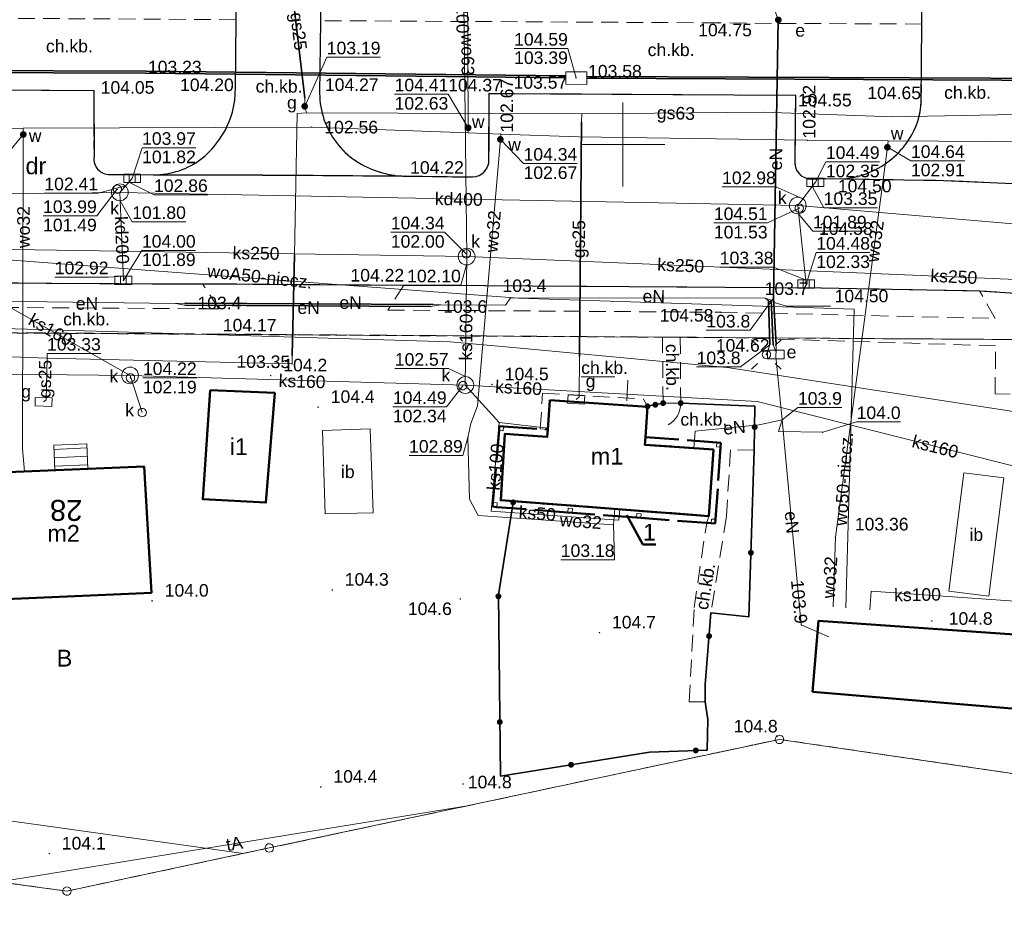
# Model space of a CAD drawing. Extents: x 6447898 to 6448503, y 5806748 to 5807122.
# Tile 13 of 50: x 6448064 to 6448123, y 5806854 to 5806907. Entities that reach past the tile are written whole.
import ezdxf
from ezdxf.enums import TextEntityAlignment as Align

# ---------------------------------------------------------------- set-up
doc = ezdxf.new("R2010")
doc.units = 0
doc.header["$PDSIZE"] = 0.75
for name, pattern in [('PRZER1-1', [2, 1, -1]), ('PRZER2-1', [3, 2, -1]), ('PRZER3-1', [4, 3, -1]), ('PRZER4-1', [5, 4, -1])]:
    doc.linetypes.add(name, pattern=pattern)
doc.layers.get('0').update_dxf_attribs({"linetype": 'CONTINUOUS', "lineweight": 13})
for name, color, linetype, lineweight in [('GEPADR', 7, 'CONTINUOUS', 18), ('GEPADR_O', 7, 'CONTINUOUS', 18), ('GEPPGD', 7, 'CONTINUOUS', 18), ('GESBZN', 7, 'PRZER4-1', 50), ('GESBZN_O', 7, 'PRZER4-1', 50), ('GESBZO', 1, 'CONTINUOUS', 50), ('GESBZO_O', 1, 'CONTINUOUS', 50), ('GESDZI', 7, 'CONTINUOUS', 18), ('GESIPP', 7, 'CONTINUOUS', 18), ('GESSCH', 7, 'CONTINUOUS', 18), ('GESUZY', 3, 'PRZER1-1', 18), ('GESUZY_O', 3, 'PRZER1-1', 18), ('GSLKFU', 7, 'CONTINUOUS', 18), ('GSLKOG', 7, 'CONTINUOUS', 35), ('GSLKRW', 7, 'CONTINUOUS', 25), ('GSPWPN', 42, 'CONTINUOUS', 13), ('GSPWPN_O', 42, 'CONTINUOUS', 13), ('GSPWPS', 7, 'CONTINUOUS', 13), ('GSPWPS_O', 7, 'CONTINUOUS', 13), ('GSSIIN', 7, 'CONTINUOUS', 18), ('GSSIIN_O', 7, 'CONTINUOUS', 18), ('GSSKOA', 7, 'PRZER3-1', 18), ('GSSKOD', 7, 'PRZER2-1', 18), ('GSSKOD_O', 7, 'PRZER2-1', 18), ('GULEPR', 240, 'CONTINUOUS', 18), ('GULEPR_O', 240, 'CONTINUOUS', 18), ('GULGPR', 2, 'CONTINUOUS', 18), ('GULGPR_O', 2, 'CONTINUOUS', 18), ('GULKPR', 32, 'CONTINUOUS', 18), ('GULKPR_O', 32, 'CONTINUOUS', 18), ('GULLOB', 7, 'CONTINUOUS', 35), ('GULTPR', 30, 'CONTINUOUS', 18), ('GULTPR_O', 30, 'CONTINUOUS', 18), ('GULWPR', 5, 'CONTINUOUS', 18), ('GULWPR_O', 5, 'CONTINUOUS', 18), ('GUPELA', 7, 'CONTINUOUS', 18), ('GUPESE', 240, 'CONTINUOUS', 18), ('GUPESE_O', 240, 'CONTINUOUS', 18), ('GUPEUT', 240, 'CONTINUOUS', 18), ('GUPEUT_O', 240, 'CONTINUOUS', 18), ('GUPGSG', 2, 'CONTINUOUS', 18), ('GUPGSG_O', 2, 'CONTINUOUS', 18), ('GUPGZA', 2, 'CONTINUOUS', 18), ('GUPGZA_O', 2, 'CONTINUOUS', 18), ('GUPIWZ', 7, 'CONTINUOUS', 18), ('GUPIWZ_O', 7, 'CONTINUOUS', 18), ('GUPKKS', 32, 'CONTINUOUS', 18), ('GUPKSD', 32, 'CONTINUOUS', 18), ('GUPKSD_O', 32, 'CONTINUOUS', 18), ('GUPPRZ', 7, 'CONTINUOUS', 18), ('GUPPRZ_O', 7, 'CONTINUOUS', 18), ('GUPWZA', 5, 'CONTINUOUS', 18), ('GUPWZA_O', 5, 'CONTINUOUS', 18), ('GUSIKP', 7, 'CONTINUOUS', 18)]:
    doc.layers.add(name, color=color, linetype=linetype, lineweight=lineweight)
doc.styles.add('GEO-INFO', font='arial.ttf')

# ---------------------------------------------------------------- blocks, each defined once
blk = doc.blocks.new('SZAFA1')
at = {"color": 0}
blk.add_lwpolyline([(-1, -0.5), (-1, 0.5), (1, 0.5), (1, -0.5)], close=True, dxfattribs=at)
blk = doc.blocks.new('POINT')
at = {"color": 0}
blk.add_point((0, 0), dxfattribs=at)
blk = doc.blocks.new('KOLO')
blk.add_hatch(color=0).paths.add_polyline_path([(-0.5, 0), (-0.482963, -0.12941), (-0.433013, -0.25), (-0.353553, -0.353553), (-0.25, -0.433013), (-0.12941, -0.482963), (0, -0.5), (0.12941, -0.482963), (0.25, -0.433013), (0.353553, -0.353553), (0.433013, -0.25), (0.482963, -0.12941), (0.5, 0), (0.482963, 0.12941), (0.433013, 0.25), (0.353553, 0.353553), (0.25, 0.433013), (0.12941, 0.482963), (0, 0.5), (-0.12941, 0.482963), (-0.25, 0.433013), (-0.353553, 0.353553), (-0.433013, 0.25), (-0.482963, 0.12941)])
blk = doc.blocks.new('OKRAG_PELNY')
at = {"color": 0}
blk.add_lwpolyline([(0, 0.5), (0.12941, 0.482963), (0.25, 0.433013), (0.353553, 0.353553), (0.433013, 0.25), (0.482963, 0.12941), (0.5, 0), (0.482963, -0.12941), (0.433013, -0.25), (0.353553, -0.353553), (0.25, -0.433013), (0.12941, -0.482963), (0, -0.5), (-0.12941, -0.482963), (-0.25, -0.433013), (-0.353553, -0.353553), (-0.433013, -0.25), (-0.482963, -0.12941), (-0.5, 0), (-0.482963, 0.12941), (-0.433013, 0.25), (-0.353553, 0.353553), (-0.25, 0.433013), (-0.12941, 0.482963)], close=True, dxfattribs=at)
blk = doc.blocks.new('SUUS05')
at = {"color": 0}
blk.add_lwpolyline([(0.5, -0.25), (-0.5, -0.25), (-0.5, 0.25), (0.5, 0.25)], close=True, dxfattribs=at)
for points in [[(-0.175, -0.25), (-0.175, 0.25)], [(0.175, -0.25), (0.175, 0.25)]]:
    blk.add_lwpolyline(points, dxfattribs=at)
blk = doc.blocks.new('SUEO')
blk.add_hatch(color=0).paths.add_polyline_path([(-0.002174, 0.089974), (0.023762, 0.086807), (0.042561, 0.0793), (0.060131, 0.066965), (0.076266, 0.047786), (0.086234, 0.025762), (0.089972, 0.002226), (0.088646, -0.015553), (0.081114, -0.038994), (0.066834, -0.060276), (0.049699, -0.075033), (0.027576, -0.085671), (0.004027, -0.08991), (-0.019639, -0.087831), (-0.040932, -0.080154), (-0.059082, -0.067892), (-0.073734, -0.051607), (-0.08374, -0.032979), (-0.089221, -0.011817), (-0.089063, 0.012951), (-0.082571, 0.035806), (-0.069528, 0.057148), (-0.048957, 0.075519), (-0.026898, 0.085887)])
at = {"color": 0}
for points in [[(-1.767767, 1.767767), (-1.06066, 1.06066)], [(1.767767, 1.767767), (1.06066, 1.06066)], [(-1.767767, -1.767767), (-1.06066, -1.06066)], [(1.767767, -1.767767), (1.06066, -1.06066)]]:
    blk.add_lwpolyline(points, dxfattribs=at)
blk = doc.blocks.new('KTOK04')
at = {"color": 0}
blk.add_lwpolyline([(0, 0), (-0.01711, -0.261052), (-0.068148, -0.517638), (-0.152241, -0.765367), (-0.267949, -1), (-0.413293, -1.217523), (-0.585786, -1.414214), (-0.782477, -1.586707), (-1, -1.732051)], dxfattribs=at)
blk = doc.blocks.new('EPPGS')
at = {"color": 0}
blk.add_lwpolyline([(0, 0.5), (0.154508, 0.475528), (0.293893, 0.404508), (0.404508, 0.293893), (0.475528, 0.154508), (0.5, 0), (0.475528, -0.154508), (0.404508, -0.293893), (0.293893, -0.404508), (0.154508, -0.475528), (0, -0.5), (-0.154508, -0.475528), (-0.293893, -0.404508), (-0.404508, -0.293893), (-0.475528, -0.154508), (-0.5, 0), (-0.475528, 0.154508), (-0.404508, 0.293893), (-0.293893, 0.404508), (-0.154508, 0.475528)], close=True, dxfattribs=at)

msp = doc.modelspace()

# ---------------------------------------------------------------- linework, layer by layer
at = {"elevation": 100, "flags": 128}
for points in [[(6448100, 5806897.5), (6448100, 5806902.5)], [(6448097.5, 5806900), (6448102.5, 5806900)]]:
    msp.add_lwpolyline(points, dxfattribs=at)
at = {"layer": 'GESBZN', "ltscale": 0.5, "elevation": 10.18}
msp.add_lwpolyline([(6448101.34, 5806882.55), (6448105.6, 5806882.23), (6448105.85, 5806882.21), (6448105.83, 5806881.96), (6448105.53, 5806877.65), (6448105.51, 5806877.4), (6448105.26, 5806877.41), (6448101.06, 5806877.73), (6448100.81, 5806877.75), (6448096.97, 5806878.04), (6448096.72, 5806878.06), (6448092.48, 5806878.38), (6448092.23, 5806878.41), (6448092.25, 5806878.66), (6448092.61, 5806882.95), (6448092.62, 5806883.2), (6448092.87, 5806883.18), (6448095.53, 5806883.01), (6448095.49, 5806882.56), (6448092.95, 5806882.74), (6448092.71, 5806878.79), (6448105.13, 5806877.84), (6448105.4, 5806881.81), (6448101.3, 5806882.1)], close=True, dxfattribs=at)
at = {"layer": 'GESBZN_O', "elevation": 10.8, "flags": 128}
msp.add_lwpolyline([(6448101.972, 5806876.147), (6448101.195, 5806876.147), (6448100.233, 5806877.905)], dxfattribs=at)
at = {"layer": 'GESBZO', "elevation": 10.18}
for points in [[(6448075.38, 5806885.36), (6448079.23, 5806885.19), (6448078.7, 5806878.65), (6448074.94, 5806878.85)], [(6448095.65, 5806884.76), (6448101.46, 5806884.35), (6448101.34, 5806882.55), (6448101.3, 5806882.1), (6448105.4, 5806881.81), (6448105.13, 5806877.84), (6448092.71, 5806878.79), (6448092.95, 5806882.74), (6448095.49, 5806882.56), (6448095.53, 5806883.01)], [(6448071.888, 5806873.273), (6448071.439, 5806880.798), (6448061.38, 5806880.373), (6448061.801, 5806872.835)], [(6448111.31, 5806867.362), (6448125.56, 5806866.175), (6448125.596, 5806866.61), (6448134.266, 5806865.887), (6448134.515, 5806868.877), (6448125.845, 5806869.599), (6448125.928, 5806870.596), (6448111.662, 5806871.586)]]:
    msp.add_lwpolyline(points, close=True, dxfattribs=at)
at = {"layer": 'GESDZI'}
for p, q in [((6448109.339, 5806864.525, 10.22), (6448078.905, 5806858.046, 10.22)), ((6448155.289, 5806857.796, 10.22), (6448109.339, 5806864.525, 10.22)), ((6448066.836, 5806855.476, 10.22), (6448017.169, 5806862.196, 10.22)), ((6448078.905, 5806858.046, 10.22), (6448066.836, 5806855.476, 10.22))]:
    msp.add_line(p, q, dxfattribs=at)
at = {"layer": 'GESDZI', "elevation": 10.22}
for points in [[(6448281.342, 5806841.899), (6448290.514, 5806841.988), (6448290.541, 5806859.987), (6448153.539, 5806902.166), (6448133.583, 5806908.31), (6448108.58, 5806908.47), (6447975.461, 5806909.323), (6447986.863, 5806889.257), (6448130.513, 5806888.326)], [(6448155.289, 5806857.796), (6448168.767, 5806855.813), (6448193.503, 5806845.405), (6448224.628, 5806841.328), (6448281.342, 5806841.899), (6448130.513, 5806888.326), (6447986.863, 5806889.257), (6447998.57, 5806868.616), (6448001.07, 5806864.206), (6448017.169, 5806862.196), (6448066.836, 5806855.476), (6448078.905, 5806858.046), (6448109.339, 5806864.525)]]:
    msp.add_lwpolyline(points, close=True, dxfattribs=at)
at = {"layer": 'GESIPP', "elevation": 10.18}
for points in [[(6448092.62, 5806883.2), (6448092.87, 5806883.18), (6448092.86, 5806882.93), (6448092.61, 5806882.95)], [(6448105.6, 5806882.23), (6448105.85, 5806882.21), (6448105.83, 5806881.96), (6448105.58, 5806881.98)], [(6448092.25, 5806878.66), (6448092.5, 5806878.64), (6448092.48, 5806878.38), (6448092.23, 5806878.41)], [(6448096.74, 5806878.31), (6448096.99, 5806878.29), (6448096.97, 5806878.04), (6448096.72, 5806878.06)], [(6448101.06, 5806877.73), (6448100.81, 5806877.75), (6448100.83, 5806878), (6448101.08, 5806877.98)], [(6448105.53, 5806877.65), (6448105.51, 5806877.4), (6448105.26, 5806877.41), (6448105.28, 5806877.66)]]:
    msp.add_lwpolyline(points, close=True, dxfattribs=at)
at = {"layer": 'GESSCH', "elevation": 10.18}
msp.add_lwpolyline([(6448068.086, 5806880.656), (6448066.113, 5806880.573), (6448066.05, 5806882.072), (6448068.022, 5806882.155)], close=True, dxfattribs=at)
at = {"layer": 'GESSCH', "elevation": 10.18, "flags": 128}
for points in [[(6448066.06, 5806881.822), (6448068.033, 5806881.905)], [(6448066.082, 5806881.322), (6448068.054, 5806881.406)], [(6448066.103, 5806880.823), (6448068.075, 5806880.906)]]:
    msp.add_lwpolyline(points, dxfattribs=at)
at = {"layer": 'GESUZY', "ltscale": 0.5}
for p, q in [((6448114.509, 5806888.43, 10.08), (6447986.863, 5806889.257, 10.08)), ((6447986.863, 5806889.257, 10.08), (6448114.509, 5806888.43, 10.08)), ((6448130.513, 5806888.326, 10.08), (6448114.509, 5806888.43, 10.08)), ((6448114.509, 5806888.43, 10.08), (6448130.513, 5806888.326, 10.08)), ((6448078.905, 5806858.046, 10.08), (6448109.339, 5806864.525, 10.08)), ((6448109.339, 5806864.525, 10.08), (6448078.905, 5806858.046, 10.08)), ((6448109.339, 5806864.525, 10.08), (6448155.289, 5806857.796, 10.08)), ((6448155.289, 5806857.796, 10.08), (6448109.339, 5806864.525, 10.08)), ((6448017.169, 5806862.196, 10.08), (6448066.836, 5806855.476, 10.08)), ((6448066.836, 5806855.476, 10.08), (6448017.169, 5806862.196, 10.08)), ((6448066.836, 5806855.476, 10.08), (6448078.905, 5806858.046, 10.08)), ((6448078.905, 5806858.046, 10.08), (6448066.836, 5806855.476, 10.08))]:
    msp.add_line(p, q, dxfattribs=at)
at = {"layer": 'GSLKFU', "elevation": 10.18}
msp.add_lwpolyline([(6448102.4, 5806884.58), (6448103.45, 5806884.58)], dxfattribs=at)
at = {"layer": 'GSLKOG', "elevation": 10.18}
for points in [[(6448103.45, 5806884.58), (6448107.88, 5806884.39), (6448107.84, 5806881.77), (6448107.51, 5806871.83), (6448105.25, 5806872.08), (6448104.91, 5806867.79), (6448104.91, 5806866.77), (6448105.06, 5806865.7), (6448105.03, 5806863.89), (6448101.59, 5806863.76), (6448092.69, 5806862.33), (6448092.57, 5806873.14), (6448093.45, 5806878.66)], [(6448102.4, 5806884.58), (6448101.47, 5806884.39)]]:
    msp.add_lwpolyline(points, dxfattribs=at)
at = {"layer": 'GSLKRW', "elevation": 10.18}
for points in [[(6448071.98, 5806898.2, 0.168884), (6448074.91, 5806899.18, 0.06778), (6448075.95, 5806900.34, 0.156605), (6448076.88, 5806903.31), (6448076.92, 5806907.45), (6448076.94, 5806908.84), (6448081.98, 5806908.8), (6448081.97, 5806907.39), (6448081.91, 5806903.04, 0.165482), (6448082.91, 5806900.13, 0.081976), (6448084.06, 5806899.03, 0.140716), (6448087, 5806898.12)], [(6448113.17, 5806897.96, 0.156236), (6448116.04, 5806899.15, 0.080446), (6448117.08, 5806900.33, 0.134923), (6448117.8, 5806902.57), (6448117.83, 5806907.19), (6448117.84, 5806908.49), (6448123.27, 5806908.4), (6448123.25, 5806902.67, 0.150589), (6448124, 5806899.67, 0.070763), (6448125.08, 5806898.52, 0.155555), (6448127.95, 5806897.37)], [(6448010.98, 5806903.58), (6448028.68, 5806903.43), (6448052.8, 5806903.32), (6448068.44, 5806903.22), (6448068.45, 5806899.27, 0.463892), (6448069.4, 5806898.21), (6448071.98, 5806898.2, -0.00354), (6448091.03, 5806898.07, 0.412814), (6448092.01, 5806899.1), (6448092.03, 5806903.05), (6448110.3, 5806902.94), (6448110.25, 5806898.96, 0.409752), (6448111.23, 5806897.94), (6448112.06, 5806897.98), (6448113.17, 5806897.96), (6448119.14, 5806897.86), (6448123.28, 5806897.68)]]:
    msp.add_lwpolyline(points, format="xyb", dxfattribs=at)
msp.add_lwpolyline([(6447980.59, 5806898.82), (6447980.58, 5806898.62), (6447980.55, 5806892.51), (6447980.56, 5806892.31), (6447985.51, 5806892.3), (6447989.6, 5806892.26), (6448007.81, 5806892.13), (6448028.6, 5806891.98), (6448041.94, 5806891.91), (6448048.93, 5806891.85), (6448052.91, 5806891.81), (6448071.93, 5806891.7), (6448074.93, 5806891.7), (6448086.94, 5806891.61), (6448091.74, 5806891.59), (6448111.82, 5806891.45), (6448121.28, 5806891.28), (6448127.69, 5806890.86), (6448131.79, 5806890.48), (6448136.6, 5806889.82), (6448142.99, 5806888.77), (6448145.41, 5806888.23)], dxfattribs=at)
at = {"layer": 'GSSIIN', "elevation": 10.18}
for points in [[(6448082.07, 5806882.95), (6448084.92, 5806883.04), (6448085.11, 5806878.04), (6448082.23, 5806877.97)], [(6448119.45, 5806873.37), (6448120.34, 5806880.43), (6448122.72, 5806880.13), (6448121.83, 5806873.07)]]:
    msp.add_lwpolyline(points, close=True, dxfattribs=at)
at = {"layer": 'GSSKOA', "ltscale": 0.5, "elevation": 10.18}
msp.add_lwpolyline([(6448010.98, 5806903.58), (6448028.68, 5806903.43), (6448052.8, 5806903.32), (6448068.44, 5806903.22), (6448068.45, 5806899.27, 0.463892), (6448069.4, 5806898.21), (6448071.98, 5806898.2, -0.00354), (6448091.03, 5806898.07, 0.412814), (6448092.01, 5806899.1), (6448092.03, 5806903.05), (6448110.3, 5806902.94), (6448110.25, 5806898.96, 0.409752), (6448111.23, 5806897.94), (6448112.06, 5806897.98), (6448113.17, 5806897.96), (6448119.14, 5806897.86), (6448123.28, 5806897.68)], format="xyb", dxfattribs=at)
msp.add_lwpolyline([(6448127.69, 5806890.86), (6448121.28, 5806891.28), (6448111.82, 5806891.45), (6448091.74, 5806891.59), (6448086.94, 5806891.61), (6448074.93, 5806891.7), (6448071.93, 5806891.7), (6448052.91, 5806891.81), (6448048.93, 5806891.85), (6448041.94, 5806891.91), (6448028.6, 5806891.98), (6448007.81, 5806892.13)], dxfattribs=at)
at = {"layer": 'GSSKOD', "ltscale": 0.5, "elevation": 10.18}
for points in [[(6448071.98, 5806898.2, 0.168884), (6448074.91, 5806899.18, 0.06778), (6448075.95, 5806900.34, 0.156605), (6448076.88, 5806903.31), (6448076.92, 5806907.45), (6448076.94, 5806908.84), (6448081.98, 5806908.8), (6448081.97, 5806907.39), (6448081.91, 5806903.04, 0.165482), (6448082.91, 5806900.13, 0.081976), (6448084.06, 5806899.03, 0.140716), (6448087, 5806898.12)], [(6448113.17, 5806897.96, 0.156236), (6448116.04, 5806899.15, 0.080446), (6448117.08, 5806900.33, 0.134923), (6448117.8, 5806902.57), (6448117.83, 5806907.19), (6448117.84, 5806908.49), (6448123.27, 5806908.4), (6448123.25, 5806902.67, 0.150589), (6448124, 5806899.67, 0.070763), (6448125.08, 5806898.52, 0.155555), (6448127.95, 5806897.37), (6448123.28, 5806897.68), (6448119.14, 5806897.86)], [(6447980.49, 5806908.09), (6447980.46, 5806903.9), (6447984.61, 5806903.89, -0.228874), (6447985.33, 5806903.6, -0.194063), (6447985.61, 5806902.93), (6447985.58, 5806898.78), (6447998.65, 5806898.69, 0.388347), (6447999.71, 5806899.66), (6447999.73, 5806903.66), (6448006.92, 5806903.62), (6448010.98, 5806903.58), (6448028.68, 5806903.43), (6448052.8, 5806903.32), (6448068.44, 5806903.22), (6448068.45, 5806899.27, 0.463892), (6448069.4, 5806898.21), (6448071.98, 5806898.2, 0.168884), (6448074.91, 5806899.18, 0.06778), (6448075.95, 5806900.34, 0.156605), (6448076.88, 5806903.31), (6448076.92, 5806907.45), (6448052.86, 5806907.59), (6448028.67, 5806907.74), (6448007.38, 5806907.9)], [(6448081.97, 5806907.39), (6448081.91, 5806903.04, 0.165482), (6448082.91, 5806900.13, 0.081976), (6448084.06, 5806899.03, 0.140716), (6448087, 5806898.12), (6448091.03, 5806898.07, 0.412814), (6448092.01, 5806899.1), (6448092.03, 5806903.05), (6448110.3, 5806902.94), (6448110.25, 5806898.96, 0.409752), (6448111.23, 5806897.94), (6448113.17, 5806897.96, 0.156236), (6448116.04, 5806899.15, 0.080446), (6448117.08, 5806900.33, 0.134923), (6448117.8, 5806902.57), (6448117.83, 5806907.19), (6448108.87, 5806907.23), (6448105.71, 5806907.26)]]:
    msp.add_lwpolyline(points, format="xyb", close=True, dxfattribs=at)
for points in [[(6448009.55, 5806890.65), (6448043.1, 5806890.42), (6448041.94, 5806891.91), (6448048.93, 5806891.85), (6448047.96, 5806890.39), (6448075.89, 5806890.2), (6448074.93, 5806891.7), (6448086.94, 5806891.61), (6448085.98, 5806890.13), (6448105.84, 5806890), (6448122.2, 5806889.63), (6448121.28, 5806891.28), (6448127.69, 5806890.86)], [(6448126.11, 5806885.09), (6448122.21, 5806885.13), (6448122.23, 5806888), (6448105.89, 5806888.5), (6448103.42, 5806888.52), (6448102.36, 5806888.52), (6448085.93, 5806888.63), (6448075.91, 5806888.7), (6448047.94, 5806888.89), (6448043.07, 5806888.92), (6448009.59, 5806889.15)]]:
    msp.add_lwpolyline(points, dxfattribs=at)
for points in [[(6448102.36, 5806888.52), (6448103.42, 5806888.52), (6448103.45, 5806884.58), (6448107.88, 5806884.39), (6448107.84, 5806881.77), (6448106.42, 5806881.8), (6448106.18, 5806877.83), (6448105.25, 5806872.08), (6448104.91, 5806867.79), (6448104.91, 5806866.77), (6448103.95, 5806866.77), (6448104.25, 5806872.38), (6448105, 5806877.44), (6448105.13, 5806877.84), (6448105.4, 5806881.81), (6448101.3, 5806882.1), (6448101.34, 5806882.55), (6448101.46, 5806884.35), (6448101.47, 5806884.39), (6448102.4, 5806884.58)], [(6448101.46, 5806884.35), (6448095.65, 5806884.76), (6448095.53, 5806883.01), (6448095.07, 5806883.04), (6448095.21, 5806885.18), (6448101.22, 5806884.82), (6448101.47, 5806884.39)]]:
    msp.add_lwpolyline(points, close=True, dxfattribs=at)
at = {"layer": 'GSSKOD_O', "elevation": 10.8, "flags": 128}
msp.add_lwpolyline([(6448097.512, 5806886.15), (6448100.307, 5806886.15), (6448100.231, 5806884.714)], dxfattribs=at)
at = {"layer": 'GULEPR', "elevation": 10.14}
for points in [[(6448109.1, 5806907.9), (6448109.27, 5806907.44), (6448108.98, 5806890.83), (6448109.14, 5806888.08), (6448109.14, 5806887.61), (6448109.13, 5806887.48)], [(6448089.14, 5806890.44), (6448093, 5806890.42), (6448093.29, 5806890.86), (6448108.49, 5806890.84)], [(6448108.49, 5806890.84), (6448108.69, 5806890.69), (6448108.76, 5806888.06), (6448108.56, 5806887.48)], [(6448108.49, 5806890.84), (6448108.84, 5806890.73), (6448108.97, 5806888.06), (6448109.14, 5806887.61), (6448109.13, 5806887.48)], [(6448061.04, 5806890.68), (6448073.32, 5806890.52)], [(6448073.32, 5806890.52), (6448073.87, 5806890.55), (6448088.68, 5806890.46), (6448089.14, 5806890.44)], [(6448073.32, 5806890.52), (6448073.87, 5806890.42), (6448088.53, 5806890.34), (6448089.14, 5806890.44)], [(6448109.13, 5806887.48), (6448109.13, 5806887.36), (6448109.51, 5806883.58)], [(6448109.51, 5806883.58), (6448108.13, 5806883.28), (6448104.31, 5806882.9), (6448104.229, 5806881.893)], [(6448109.51, 5806883.58), (6448109.28, 5806882.88), (6448111.92, 5806882.84)], [(6448109.51, 5806883.58), (6448110.64, 5806871.35), (6448112.28, 5806870.63)]]:
    msp.add_lwpolyline(points, dxfattribs=at)
at = {"layer": 'GULGPR', "elevation": 10.14}
for points in [[(6448081.128, 5806901.886), (6448081.018, 5806902.282), (6448081.023, 5806902.766), (6448080.082, 5806910.716), (6448079.412, 5806916.216), (6448079.544, 5806916.382)], [(6447975.43, 5806902.23), (6447984.676, 5806888.842), (6448029.641, 5806888.587), (6448065.66, 5806887.27), (6448080.27, 5806886.92)], [(6448080.27, 5806886.92), (6448080.28, 5806887.42), (6448080.4, 5806893.42), (6448080.56, 5806901.86), (6448081.128, 5806901.886), (6448097.56, 5806901.84), (6448108.38, 5806901.94), (6448116.11, 5806901.65), (6448125.43, 5806901.83), (6448142.31, 5806899.45), (6448150.96, 5806896.7), (6448173.04, 5806889.99), (6448195.98, 5806882.96), (6448218.89, 5806875.87), (6448241.85, 5806868.78), (6448264.78, 5806861.77), (6448287.06, 5806854.88)], [(6448097.56, 5806901.84), (6448097.53, 5806901.36), (6448097.42, 5806887.36), (6448097.4, 5806884.95), (6448097.21, 5806884.8)], [(6448065.66, 5806887.27), (6448065.59, 5806884.77), (6448065.44, 5806884.65)]]:
    msp.add_lwpolyline(points, dxfattribs=at)
at = {"layer": 'GULKPR', "elevation": 10.14}
for points in [[(6448090.5, 5806910.04), (6448090.68, 5806893.32)], [(6448069.99, 5806897.15), (6448070.72, 5806897.98)], [(6447974.75, 5806888.05), (6447992.17, 5806897.46), (6448030.38, 5806896.66), (6448069.99, 5806897.15), (6448110.43, 5806896.37), (6448141.26, 5806893.74)], [(6448110.43, 5806896.37), (6448111.48, 5806897.75)], [(6448069.99, 5806897.15), (6448070.2, 5806891.9)], [(6448110.43, 5806896.37), (6448110.93, 5806891.68)], [(6448057.17, 5806893.84), (6448070.6, 5806886.23), (6448071.325, 5806884.014)], [(6448057.17, 5806893.84), (6448090.68, 5806893.32)], [(6448090.68, 5806893.32), (6448090.6, 5806885.66)], [(6448090.68, 5806893.32), (6448132.97, 5806891.56)], [(6448040.47, 5806886.55), (6448070.6, 5806886.23)], [(6448070.6, 5806886.23), (6448090.6, 5806885.66)], [(6448090.6, 5806885.66), (6448092.622, 5806883.419)], [(6448090.6, 5806885.66), (6448108.019, 5806884.677), (6448129.26, 5806879.32)], [(6448092.622, 5806883.419), (6448092.135, 5806878.127)], [(6448092.622, 5806883.419), (6448095.536, 5806883.091)], [(6448092.135, 5806878.127), (6448099.767, 5806877.597), (6448099.812, 5806878.247)], [(6448127.391, 5806872.479), (6448114.82, 5806873.36), (6448114.73, 5806872.26)]]:
    msp.add_lwpolyline(points, dxfattribs=at)
at = {"layer": 'GULLOB', "elevation": 10.12}
for points in [[(6448081.023, 5806902.766), (6448080.082, 5806910.716)], [(6448109.27, 5806907.44), (6448108.98, 5806890.83), (6448109.14, 5806888.08)], [(6448049.473, 5806904.33), (6448071.53, 5806904.25), (6448096.595, 5806903.99)], [(6448049.475, 5806904.46), (6448071.56, 5806904.37), (6448096.593, 5806904.109)], [(6448097.84, 5806904.07), (6448126.79, 5806903.95), (6448144.952, 5806901.208)], [(6448097.84, 5806903.96), (6448126.74, 5806903.82), (6448144.934, 5806901.089)], [(6448097.53, 5806901.36), (6448097.42, 5806887.36)], [(6448080.28, 5806887.42), (6448080.4, 5806893.42)], [(6448073.87, 5806890.55), (6448088.68, 5806890.46)], [(6448073.87, 5806890.42), (6448088.53, 5806890.34)], [(6448108.69, 5806890.69), (6448108.76, 5806888.06)], [(6448108.84, 5806890.73), (6448108.97, 5806888.06)]]:
    msp.add_lwpolyline(points, dxfattribs=at)
at = {"layer": 'GULTPR', "elevation": 10.14}
for points in [[(6447930.639, 5806880.35), (6447933.638, 5806879.678), (6447942.223, 5806877.474), (6447980.492, 5806866.419), (6447992.202, 5806872.537), (6447993.235, 5806876.042), (6447986.206, 5806886.457), (6447987.19, 5806888.654), (6447988.2, 5806890.193), (6448022.784, 5806889.687), (6448033.838, 5806889.477), (6448048.115, 5806889.44), (6448066.571, 5806888.934), (6448089.704, 5806888.231), (6448093.24, 5806887.922), (6448106.228, 5806886.701), (6448124.073, 5806883.962), (6448152.559, 5806879.608), (6448206.31, 5806855.281), (6448219.711, 5806849.002), (6448265.133, 5806837.838)], [(6447981.464, 5806861.668), (6447982.327, 5806862.429), (6447994.406, 5806866.62), (6448004.78, 5806867.862), (6448077.358, 5806857.717)], [(6448090.848, 5806860.589), (6448062.798, 5806856.023)]]:
    msp.add_lwpolyline(points, dxfattribs=at)
at = {"layer": 'GULWPR', "elevation": 10.14}
for points in [[(6448113.802, 5806890.183), (6448093.766, 5806890.841), (6448063.044, 5806893.153), (6448016.742, 5806893.884), (6448009.063, 5806894.011), (6447994.681, 5806895.72), (6447952.035, 5806967.167), (6447931.051, 5806969.784)], [(6447931.17, 5806968.35), (6447931.68, 5806968.43), (6447941.86, 5806967.61), (6447951.32, 5806966.33), (6447952.16, 5806964.97), (6447958.14, 5806955.27), (6447964.25, 5806945.13), (6447967.72, 5806939.41), (6447976.3, 5806925.37), (6447983.83, 5806912.63), (6447989.8, 5806903), (6447990.74, 5806901.23), (6448005.3, 5806901.11), (6448031.8, 5806901.14), (6448053.72, 5806900.93), (6448064.23, 5806900.97), (6448081.44, 5806901.04), (6448090.77, 5806900.7), (6448092.71, 5806900.63), (6448097.35, 5806900.47), (6448111, 5806900.26), (6448115.82, 5806900.23), (6448130.97, 5806900.13)], [(6448090.77, 5806900.7), (6448090.77, 5806901), (6448090.73, 5806909.74), (6448090.87, 5806910.63)], [(6448064.23, 5806900.97), (6448064.23, 5806900.6), (6448064.18, 5806881.88), (6448064.311, 5806880.497)], [(6448092.71, 5806900.63), (6448092.69, 5806900.31), (6448091.33, 5806884.41), (6448090.93, 5806883.36), (6448090.75, 5806882.52), (6448090.85, 5806878.86), (6448091.36, 5806877.88), (6448099.44, 5806877.32), (6448099.509, 5806878.27)], [(6448115.82, 5806900.23), (6448115.78, 5806899.84), (6448112.68, 5806876.58), (6448112.54, 5806872.43)], [(6448113.802, 5806890.183), (6448113.29, 5806872.37)]]:
    msp.add_lwpolyline(points, dxfattribs=at)
at = {"layer": 'GUPPRZ_O', "elevation": 10.8, "flags": 128}
for points in [[(6448093.512, 5806905.728), (6448096.715, 5806905.728), (6448097.21, 5806903.98)], [(6448093.512, 5806905.728), (6448096.715, 5806905.728)], [(6448085.535, 5806905.215), (6448082.332, 5806905.215), (6448081.02, 5806902.28)], [(6448086.38, 5806903.009), (6448089.583, 5806903.009), (6448090.77, 5806901)], [(6448086.38, 5806903.009), (6448089.583, 5806903.009)], [(6448060.044, 5806899.399), (6448063.247, 5806899.399), (6448064.23, 5806900.6)], [(6448097.278, 5806898.871), (6448094.075, 5806898.871), (6448092.69, 5806900.31)], [(6448074.521, 5806899.813), (6448071.318, 5806899.813), (6448070.72, 5806897.98)], [(6448071.318, 5806899.813), (6448074.521, 5806899.813)], [(6448120.388, 5806899.032), (6448117.185, 5806899.032), (6448115.78, 5806899.84)], [(6448117.185, 5806899.032), (6448120.388, 5806899.032)], [(6448094.075, 5806898.871), (6448097.278, 5806898.871)], [(6448115.313, 5806898.973), (6448112.11, 5806898.973), (6448111.48, 5806897.75)], [(6448112.11, 5806898.973), (6448115.313, 5806898.973)], [(6448065.41, 5806895.751), (6448068.614, 5806895.751), (6448069.84, 5806897.34)], [(6448065.487, 5806897.111), (6448068.69, 5806897.111), (6448070.32, 5806897.53)], [(6448075.233, 5806897.008), (6448072.03, 5806897.008), (6448070.522, 5806897.755)], [(6448105.917, 5806897.474), (6448109.12, 5806897.474), (6448110.73, 5806896.77)], [(6448115.181, 5806896.231), (6448111.978, 5806896.231), (6448111.297, 5806897.51)], [(6448073.929, 5806895.399), (6448070.726, 5806895.399), (6448070.01, 5806896.65)], [(6448105.428, 5806895.327), (6448108.631, 5806895.327), (6448110.52, 5806896.21)], [(6448065.41, 5806895.751), (6448068.614, 5806895.751)], [(6448114.539, 5806894.835), (6448111.336, 5806894.835), (6448110.48, 5806895.87)], [(6448105.428, 5806895.327), (6448108.631, 5806895.327)], [(6448086.158, 5806894.771), (6448089.361, 5806894.771), (6448090.66, 5806893.49)], [(6448086.158, 5806894.771), (6448089.361, 5806894.771)], [(6448074.511, 5806893.679), (6448071.308, 5806893.679), (6448070.2, 5806891.9)], [(6448071.308, 5806893.679), (6448074.511, 5806893.679)], [(6448114.739, 5806893.56), (6448111.536, 5806893.56), (6448110.93, 5806891.68)], [(6448111.536, 5806893.56), (6448114.739, 5806893.56)], [(6448087.129, 5806891.62), (6448090.332, 5806891.62), (6448090.67, 5806892.82)], [(6448105.78, 5806892.696), (6448108.983, 5806892.696), (6448110.9, 5806891.93)], [(6448066.109, 5806892.101), (6448069.313, 5806892.101), (6448070.19, 5806892.15)], [(6448104.977, 5806888.925), (6448107.598, 5806888.925), (6448108.98, 5806890.83)], [(6448112.389, 5806890.356), (6448109.769, 5806890.356), (6448108.69, 5806890.69)], [(6448104.398, 5806886.736), (6448107.018, 5806886.736), (6448108.76, 5806888.06)], [(6448068.853, 5806887.545), (6448065.65, 5806887.545), (6448065.66, 5806887.27)], [(6448071.37, 5806886.085), (6448074.573, 5806886.085)], [(6448086.394, 5806886.643), (6448089.597, 5806886.643), (6448090.61, 5806886.16)], [(6448086.28, 5806884.358), (6448089.483, 5806884.358), (6448090.45, 5806885.62)], [(6448086.28, 5806884.358), (6448089.483, 5806884.358)], [(6448113.065, 5806884.32), (6448110.444, 5806884.32), (6448109.51, 5806883.58)], [(6448116.565, 5806883.463), (6448113.944, 5806883.463), (6448111.92, 5806882.84)], [(6448087.244, 5806881.461), (6448090.447, 5806881.461), (6448090.75, 5806882.52)], [(6448096.295, 5806875.24), (6448099.498, 5806875.24), (6448099.44, 5806877.32)]]:
    msp.add_lwpolyline(points, dxfattribs=at)
at = {"layer": 'GUSIKP', "elevation": 10.14}
msp.add_lwpolyline([(6448097.84, 5806904.34), (6448097.84, 5806903.59), (6448096.6, 5806903.6), (6448096.59, 5806904.34)], close=True, dxfattribs=at)
for points in [[(6448069.99, 5806896.65, -1), (6448069.99, 5806897.65, -1)], [(6448110.43, 5806895.87, -1), (6448110.43, 5806896.87, -1)], [(6448090.67, 5806892.82, -0.990148), (6448090.68, 5806893.82, -1.00995)], [(6448070.6, 5806885.73, -1), (6448070.6, 5806886.73, -1)], [(6448090.6, 5806885.16, -1), (6448090.6, 5806886.16, -1)]]:
    msp.add_lwpolyline(points, format="xyb", close=True, dxfattribs=at)

# ---------------------------------------------------------------- block references
at = {"layer": 'GEPADR'}
msp.add_blockref('POINT', (6448066.63, 5806876.82, 10.28), dxfattribs=at)
at = {"layer": 'GEPPGD', "xscale": 0.5, "yscale": 0.5}
for p in [(6448109.339, 5806864.525, 10.24), (6448078.905, 5806858.046, 10.24), (6448066.836, 5806855.476, 10.24)]:
    msp.add_blockref('EPPGS', p, dxfattribs=at)
at = {"layer": 'GSLKFU', "xscale": 0.75, "yscale": 0.75}
msp.add_blockref('KTOK04', (6448103.45, 5806884.58, 10.18), dxfattribs=at)
at = {"layer": 'GSLKOG', "xscale": 0.35, "yscale": 0.35}
for p in [(6448101.47, 5806884.39, 10.18), (6448101.935, 5806884.485, 10.18), (6448102.4, 5806884.58, 10.18), (6448103.45, 5806884.58, 10.18), (6448107.861, 5806883.152, 10.18), (6448093.45, 5806878.66, 10.18), (6448107.637, 5806875.655, 10.18), (6448092.571, 5806873.057, 10.18), (6448105.139, 5806870.686, 10.18), (6448092.654, 5806865.558, 10.18), (6448104.346, 5806863.864, 10.18), (6448096.908, 5806863.008, 10.18)]:
    msp.add_blockref('KOLO', p, dxfattribs=at)
at = {"layer": 'GSPWPN', "xscale": 0.09, "yscale": 0.09}
for p in [(6448078.992, 5806886.224, 10.08), (6448092.2, 5806885.69, 10.08), (6448081.82, 5806884.34, 10.08), (6448082.66, 5806873.44, 10.08), (6448071.918, 5806872.787, 10.08), (6448090.3, 5806872.9, 10.08), (6448118.429, 5806871.584, 10.08), (6448098.6, 5806870.89, 10.08), (6448109.2, 5806864.7, 10.08), (6448081.98, 5806861.69, 10.08), (6448090.46, 5806861.86, 10.08), (6448065.779, 5806857.705, 10.08)]:
    msp.add_blockref('KOLO', p, dxfattribs=at)
at = {"layer": 'GSPWPS', "xscale": 0.09, "yscale": 0.09}
for p in [(6448105.71, 5806907.26, 10.08), (6448068.44, 5806903.22, 10.08), (6448076.88, 5806903.31, 10.08), (6448081.91, 5806903.04, 10.08), (6448092.03, 5806903.05, 10.08), (6448110.3, 5806902.94, 10.08), (6448117.8, 5806902.57, 10.08), (6448087, 5806898.12, 10.08), (6448112.06, 5806897.98, 10.08), (6448111.94, 5806894.73, 10.08), (6448086.94, 5806891.61, 10.08), (6448111.82, 5806891.45, 10.08), (6448105.84, 5806890, 10.08), (6448075.91, 5806888.7, 10.08), (6448105.89, 5806888.5, 10.08)]:
    msp.add_blockref('KOLO', p, dxfattribs=at)
at = {"layer": 'GUPELA', "xscale": 0.5, "yscale": 0.5}
for name, p in [('SUEO', (6448108.56, 5806887.48, 10.15)), ('OKRAG_PELNY', (6448108.56, 5806887.48, 10.16))]:
    msp.add_blockref(name, p, dxfattribs=at)
at = {"layer": 'GUPESE', "xscale": 0.5, "yscale": 0.5}
msp.add_blockref('SZAFA1', (6448109.13, 5806887.48, 10.16), dxfattribs=at)
at = {"layer": 'GUPEUT', "xscale": 0.4, "yscale": 0.4, "rotation": 337.520568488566}
msp.add_blockref('KOLO', (6448109.27, 5806907.44, 10.16), dxfattribs=at)
at = {"layer": 'GUPGSG', "xscale": 0.5, "yscale": 0.5}
for p, rotation in [((6448065.44, 5806884.65, 10.16), 358.5111683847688), ((6448097.21, 5806884.8, 10.16), 356.4571441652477)]:
    msp.add_blockref('SZAFA1', p, dxfattribs=dict(at, rotation=rotation))
at = {"layer": 'GUPGZA', "xscale": 0.4, "yscale": 0.4}
msp.add_blockref('KOLO', (6448081.018, 5806902.282, 10.16), dxfattribs=at)
at = {"layer": 'GUPIWZ', "xscale": 0.5, "yscale": 0.5}
for p in [(6448069.84, 5806897.34, 10.18), (6448110.52, 5806896.21, 10.18), (6448090.66, 5806893.49, 10.18), (6448070.62, 5806886.08, 10.18), (6448090.45, 5806885.62, 10.18)]:
    msp.add_blockref('OKRAG_PELNY', p, dxfattribs=at)
at = {"layer": 'GUPKKS'}
for p in [(6448070.72, 5806897.98, 10.16), (6448111.48, 5806897.75, 10.16), (6448070.2, 5806891.9, 10.16), (6448110.93, 5806891.68, 10.16)]:
    msp.add_blockref('SUUS05', p, dxfattribs=at)
at = {"layer": 'GUPKSD', "xscale": 0.5, "yscale": 0.5}
msp.add_blockref('OKRAG_PELNY', (6448071.325, 5806884.014, 10.16), dxfattribs=at)
at = {"layer": 'GUPPRZ'}
for p in [(6448071.56, 5806904.37, 10.16), (6448096.595, 5806903.99, 10.16), (6448097.21, 5806903.98, 10.16), (6448097.84, 5806904.07, 10.16), (6448081.02, 5806902.28, 10.16), (6448081.44, 5806901.04, 10.16), (6448090.77, 5806901, 10.16), (6448064.23, 5806900.6, 10.16), (6448092.69, 5806900.31, 10.16), (6448092.71, 5806900.63, 10.16), (6448111, 5806900.26, 10.16), (6448115.78, 5806899.84, 10.16), (6448070.72, 5806897.98, 10.16), (6448069.84, 5806897.34, 10.16), (6448070.32, 5806897.53, 10.16), (6448070.522, 5806897.755, 10.16), (6448111.297, 5806897.51, 10.16), (6448111.48, 5806897.75, 10.16), (6448070.01, 5806896.65, 10.16), (6448110.73, 5806896.77, 10.16), (6448110.52, 5806896.21, 10.16), (6448110.48, 5806895.87, 10.16), (6448090.66, 5806893.49, 10.16), (6448090.67, 5806892.82, 10.16), (6448070.19, 5806892.15, 10.16), (6448070.2, 5806891.9, 10.16), (6448110.9, 5806891.93, 10.16), (6448110.93, 5806891.68, 10.16), (6448093.29, 5806890.86, 10.16), (6448108.98, 5806890.83, 10.16), (6448073.87, 5806890.55, 10.16), (6448088.53, 5806890.34, 10.16), (6448108.69, 5806890.69, 10.16), (6448108.76, 5806888.06, 10.16), (6448065.66, 5806887.27, 10.16), (6448080.27, 5806886.92, 10.16), (6448070.62, 5806886.08, 10.16), (6448090.61, 5806886.16, 10.16), (6448090.45, 5806885.62, 10.16), (6448109.51, 5806883.58, 10.16), (6448111.92, 5806882.84, 10.16), (6448090.75, 5806882.52, 10.16), (6448099.44, 5806877.32, 10.16), (6448112.68, 5806876.58, 10.16), (6448110.64, 5806871.35, 10.16)]:
    msp.add_blockref('POINT', p, dxfattribs=at)
at = {"layer": 'GUPWZA', "xscale": 0.4, "yscale": 0.4}
for p in [(6448064.23, 5806900.6, 10.16), (6448090.77, 5806901, 10.16), (6448092.69, 5806900.31, 10.16), (6448115.78, 5806899.84, 10.16)]:
    msp.add_blockref('KOLO', p, dxfattribs=at)

# ---------------------------------------------------------------- texts
at = {"layer": 'GEPADR_O', "style": 'GEO-INFO'}
msp.add_text('28', height=1.25, rotation=179.99999, dxfattribs=at).set_placement((6448066.788, 5806878.179, 10.8), align=Align.MIDDLE)
at = {"layer": 'GESBZN_O', "style": 'GEO-INFO'}
msp.add_text('1', height=1, dxfattribs=at).set_placement((6448101.584, 5806876.879), align=Align.MIDDLE_CENTER)
at = {"layer": 'GESBZO_O', "style": 'GEO-INFO'}
for s, p in [('i1', (6448077.085, 5806882.01, 10.8)), ('m1', (6448099.055, 5806881.412, 10.8)), ('m2', (6448066.634, 5806876.82, 10.8))]:
    msp.add_text(s, height=1, dxfattribs=at).set_placement(p, align=Align.MIDDLE)
at = {"layer": 'GESUZY_O', "style": 'GEO-INFO'}
for s, p in [('dr', (6448064.982, 5806898.749, 10.8)), ('B', (6448066.69, 5806869.369, 10.8))]:
    msp.add_text(s, height=1, dxfattribs=at).set_placement(p, align=Align.MIDDLE)
at = {"layer": 'GSPWPN_O', "style": 'GEO-INFO'}
for s, p in [('104.2', (6448079.742, 5806886.474, 10.8)), ('104.5', (6448092.95, 5806885.94, 10.8)), ('104.4', (6448082.57, 5806884.59, 10.8)), ('104.3', (6448083.41, 5806873.69, 10.8)), ('104.0', (6448072.667, 5806873.037, 10.8)), ('104.6', (6448087.175, 5806871.941, 10.8)), ('104.8', (6448119.436, 5806871.359, 10.8)), ('104.7', (6448099.35, 5806871.14, 10.8)), ('104.8', (6448106.612, 5806864.936, 10.8)), ('104.4', (6448082.73, 5806861.94, 10.8)), ('104.8', (6448090.747, 5806861.605, 10.8)), ('104.1', (6448066.529, 5806857.955, 10.8))]:
    msp.add_text(s, height=0.75, dxfattribs=at).set_placement(p)
at = {"layer": 'GSPWPS_O', "style": 'GEO-INFO'}
for s, p in [('104.75', (6448104.491, 5806906.459, 10.8)), ('104.05', (6448068.848, 5806903.034, 10.8)), ('104.20', (6448073.584, 5806903.186, 10.8)), ('104.27', (6448082.224, 5806903.197, 10.8)), ('104.37', (6448089.58, 5806903.171, 10.8)), ('104.65', (6448114.58, 5806902.709, 10.8)), ('104.55', (6448110.441, 5806902.277, 10.8)), ('104.22', (6448087.307, 5806898.259, 10.8)), ('104.50', (6448112.823, 5806897.153, 10.8)), ('104.58', (6448111.697, 5806894.615, 10.8)), ('104.22', (6448083.747, 5806891.832, 10.8)), ('104.50', (6448112.629, 5806890.596, 10.8)), ('104.58', (6448102.195, 5806889.442, 10.8)), ('104.17', (6448076.134, 5806888.853, 10.8)), ('104.62', (6448105.544, 5806887.646, 10.8))]:
    msp.add_text(s, height=0.75, dxfattribs=at).set_placement(p)
at = {"layer": 'GSSIIN_O', "style": 'GEO-INFO'}
for p in [(6448083.59, 5806880.501, 10.8), (6448121.085, 5806876.75, 10.8)]:
    msp.add_text('ib', height=0.75, dxfattribs=at).set_placement(p, align=Align.MIDDLE)
at = {"layer": 'GSSKOD_O', "style": 'GEO-INFO'}
for p in [(6448066.981, 5806905.889, 10.8), (6448102.876, 5806905.668, 10.8), (6448079.49, 5806903.49, 10.8), (6448120.56, 5806903.122, 10.8), (6448068.005, 5806889.604, 10.8), (6448104.827, 5806883.624, 10.8)]:
    msp.add_text('ch.kb.', height=0.75, dxfattribs=at).set_placement(p, align=Align.MIDDLE)
for rotation, p in [(270.58167, (6448102.965, 5806886.715, 10.8)), (80.8126, (6448104.901, 5806873.649, 10.8))]:
    msp.add_text('ch.kb.', height=0.75, rotation=rotation, dxfattribs=at).set_placement(p, align=Align.MIDDLE)
msp.add_text('ch.kb.', height=0.75, dxfattribs=at).set_placement((6448098.909, 5806886.692), align=Align.MIDDLE_CENTER)
at = {"layer": 'GULEPR_O', "style": 'GEO-INFO'}
for rotation, p in [(88.99975, (6448109.125, 5806899.135, 10.8)), (359.44149, (6448101.845, 5806890.944, 10.8)), (359.44288, (6448068.031, 5806890.515, 10.8)), (359.65182, (6448083.76, 5806890.569, 10.8)), (359.68734, (6448081.256, 5806890.268, 10.8)), (5.6809, (6448106.653, 5806883.122, 10.8)), (275.2789, (6448110.075, 5806877.465, 10.8))]:
    msp.add_text('eN', height=0.75, rotation=rotation, dxfattribs=at).set_placement(p, align=Align.MIDDLE)
at = {"layer": 'GULGPR_O', "style": 'GEO-INFO'}
for s, rotation, p in [('gs25', 276.75039, (6448080.553, 5806906.741, 10.8)), ('gs63', 358.09053, (6448103.163, 5806901.772, 10.8)), ('gs25', 89.54983, (6448097.475, 5806894.36, 10.8)), ('gs25', 88.39614, (6448065.625, 5806886.02, 10.8))]:
    msp.add_text(s, height=0.75, rotation=rotation, dxfattribs=at).set_placement(p, align=Align.MIDDLE)
at = {"layer": 'GULKPR_O', "style": 'GEO-INFO'}
for s, rotation, p in [('ks200', 270.6168, (6448090.449, 5806908.021, 10.8)), ('kd400', 358.89503, (6448090.21, 5806896.76, 10.8)), ('kd200', 272.29061, (6448070.133, 5806894.307, 10.8)), ('ks250', 359.11097, (6448078.116, 5806893.537, 10.8)), ('ks250', 357.61688, (6448103.451, 5806892.807, 10.8)), ('ks250', 357.30142, (6448119.743, 5806892.139, 10.8)), ('ks160', 330.46229, (6448065.869, 5806888.965, 10.8)), ('ks160', 89.40165, (6448090.622, 5806888.516, 10.8)), ('ks160', 358.23983, (6448080.862, 5806885.894, 10.8)), ('ks160', 356.92898, (6448093.779, 5806885.512, 10.8)), ('ks160', 345.84414, (6448118.639, 5806881.999, 10.8)), ('ks160', 345.84415, (6448118.639, 5806881.999, 10.8)), ('ks100', 84.7431, (6448092.378, 5806880.773, 10.8)), ('ks50', 356.02815, (6448094.896, 5806878.014, 10.8)), ('ks100', 1.0408, (6448117.575, 5806873.171, 10.8))]:
    msp.add_text(s, height=0.75, rotation=rotation, dxfattribs=at).set_placement(p, align=Align.MIDDLE)
at = {"layer": 'GULTPR_O', "style": 'GEO-INFO'}
msp.add_text('tA', height=0.75, rotation=9.24546, dxfattribs=at).set_placement((6448076.823, 5806858.306, 10.8), align=Align.MIDDLE)
at = {"layer": 'GULWPR_O', "style": 'GEO-INFO'}
for s, rotation, p in [('wo63', 270.26222, (6448090.75, 5806905.37, 10.8)), ('wo32', 89.84698, (6448064.242, 5806895.081, 10.8)), ('wo32', 85.11114, (6448092.248, 5806894.816, 10.8)), ('wo32', 82.40857, (6448115.038, 5806894.239, 10.8)), ('woA50-niecz.', 353.62578, (6448078.341, 5806892.137, 10.8)), ('wo50-niecz.', 86.03939, (6448113.156, 5806880.057, 10.8)), ('wo32', 356.03535, (6448097.489, 5806877.528, 10.8)), ('wo32', 86.25383, (6448112.344, 5806874.187, 10.8))]:
    msp.add_text(s, height=0.75, rotation=rotation, dxfattribs=at).set_placement(p, align=Align.MIDDLE)
at = {"layer": 'GUPESE_O', "style": 'GEO-INFO'}
msp.add_text('e', height=0.75, dxfattribs=at).set_placement((6448110.35, 5806887.255, 10.8), align=Align.RIGHT)
at = {"layer": 'GUPEUT_O', "style": 'GEO-INFO'}
msp.add_text('e', height=0.75, dxfattribs=at).set_placement((6448110.865, 5806906.439, 10.8), align=Align.RIGHT)
at = {"layer": 'GUPGSG_O', "style": 'GEO-INFO'}
for p in [(6448098.363, 5806885.524, 10.8), (6448064.69, 5806884.9, 10.8)]:
    msp.add_text('g', height=0.75, dxfattribs=at).set_placement(p, align=Align.RIGHT)
at = {"layer": 'GUPGZA_O', "style": 'GEO-INFO'}
msp.add_text('g', height=0.75, dxfattribs=at).set_placement((6448080.547, 5806902.138, 10.8), align=Align.RIGHT)
at = {"layer": 'GUPIWZ_O', "style": 'GEO-INFO'}
for p in [(6448109.77, 5806896.46, 10.8), (6448069.945, 5806895.837, 10.8), (6448091.481, 5806893.852, 10.8), (6448089.7, 5806885.87, 10.8), (6448069.894, 5806885.813, 10.8)]:
    msp.add_text('k', height=0.75, dxfattribs=at).set_placement(p, align=Align.RIGHT)
at = {"layer": 'GUPKSD_O', "style": 'GEO-INFO'}
msp.add_text('k', height=0.75, dxfattribs=at).set_placement((6448070.839, 5806883.791, 10.8), align=Align.RIGHT)
at = {"layer": 'GUPPRZ_O', "style": 'GEO-INFO'}
for s, p in [('104.59', (6448093.512, 5806905.901)), ('103.39', (6448093.512, 5806904.806)), ('104.41', (6448086.38, 5806903.181)), ('102.63', (6448086.38, 5806902.086)), ('103.97', (6448071.318, 5806899.985)), ('101.82', (6448071.318, 5806898.89)), ('104.34', (6448094.075, 5806899.044)), ('104.49', (6448112.11, 5806899.146)), ('104.64', (6448117.185, 5806899.205)), ('102.67', (6448094.075, 5806897.949)), ('102.35', (6448112.11, 5806898.051)), ('102.91', (6448117.185, 5806898.11)), ('103.99', (6448065.41, 5806895.923)), ('104.51', (6448105.428, 5806895.499)), ('101.49', (6448065.41, 5806894.828)), ('104.34', (6448086.158, 5806894.944)), ('101.53', (6448105.428, 5806894.404)), ('104.00', (6448071.308, 5806893.852)), ('102.00', (6448086.158, 5806893.849)), ('104.48', (6448111.536, 5806893.733)), ('101.89', (6448071.308, 5806892.757)), ('102.33', (6448111.536, 5806892.638)), ('104.22', (6448071.37, 5806886.257)), ('102.19', (6448071.37, 5806885.162)), ('104.49', (6448086.28, 5806884.53)), ('102.34', (6448086.28, 5806883.435))]:
    msp.add_text(s, height=0.75, dxfattribs=at).set_placement(p)
for s, p in [('103.19', (6448082.332, 5806905.758)), ('103.23', (6448071.667, 5806904.621, 10.8)), ('103.58', (6448097.922, 5806904.375, 10.8)), ('103.57', (6448093.476, 5806903.707, 10.8)), ('102.56', (6448082.19, 5806901.04, 10.8)), ('102.41', (6448065.487, 5806897.653)), ('102.86', (6448072.03, 5806897.55)), ('102.98', (6448105.917, 5806898.016)), ('103.35', (6448111.978, 5806896.773)), ('101.80', (6448070.726, 5806895.941)), ('101.89', (6448111.336, 5806895.377)), ('103.38', (6448105.78, 5806893.238)), ('102.92', (6448066.109, 5806892.644)), ('102.10', (6448087.129, 5806892.163)), ('103.7', (6448108.456, 5806891.406)), ('103.4', (6448074.62, 5806890.55, 10.8)), ('103.6', (6448089.28, 5806890.34, 10.8)), ('103.8', (6448104.977, 5806889.467)), ('103.33', (6448065.65, 5806888.088)), ('102.57', (6448086.394, 5806887.186)), ('103.8', (6448104.398, 5806887.278)), ('103.9', (6448110.444, 5806884.862)), ('104.0', (6448113.944, 5806884.006)), ('102.89', (6448087.244, 5806882.003)), ('103.36', (6448113.836, 5806877.361, 10.8)), ('103.18', (6448096.295, 5806875.783))]:
    msp.add_text(s, height=0.75, dxfattribs=at).set_placement(p, align=Align.MIDDLE_LEFT)
for s, rotation, p in [('102.67', 90, (6448093.078, 5806900.718, 10.8)), ('102.92', 90, (6448111.114, 5806900.358, 10.8)), ('103.4', 359.92461, (6448092.817, 5806891.585, 10.8)), ('103.35', 359.5951, (6448076.948, 5806887.063, 10.8)), ('103.9', 275.2789, (6448110.398, 5806874.037, 10.8))]:
    msp.add_text(s, height=0.75, rotation=rotation, dxfattribs=at).set_placement(p, align=Align.MIDDLE_LEFT)
at = {"layer": 'GUPWZA_O', "style": 'GEO-INFO'}
for p in [(6448091.746, 5806900.996, 10.8), (6448116.737, 5806900.3, 10.8), (6448065.317, 5806900.163, 10.8), (6448093.914, 5806899.635, 10.8)]:
    msp.add_text('w', height=0.75, dxfattribs=at).set_placement(p, align=Align.RIGHT)

doc.saveas('drawing.dxf')
